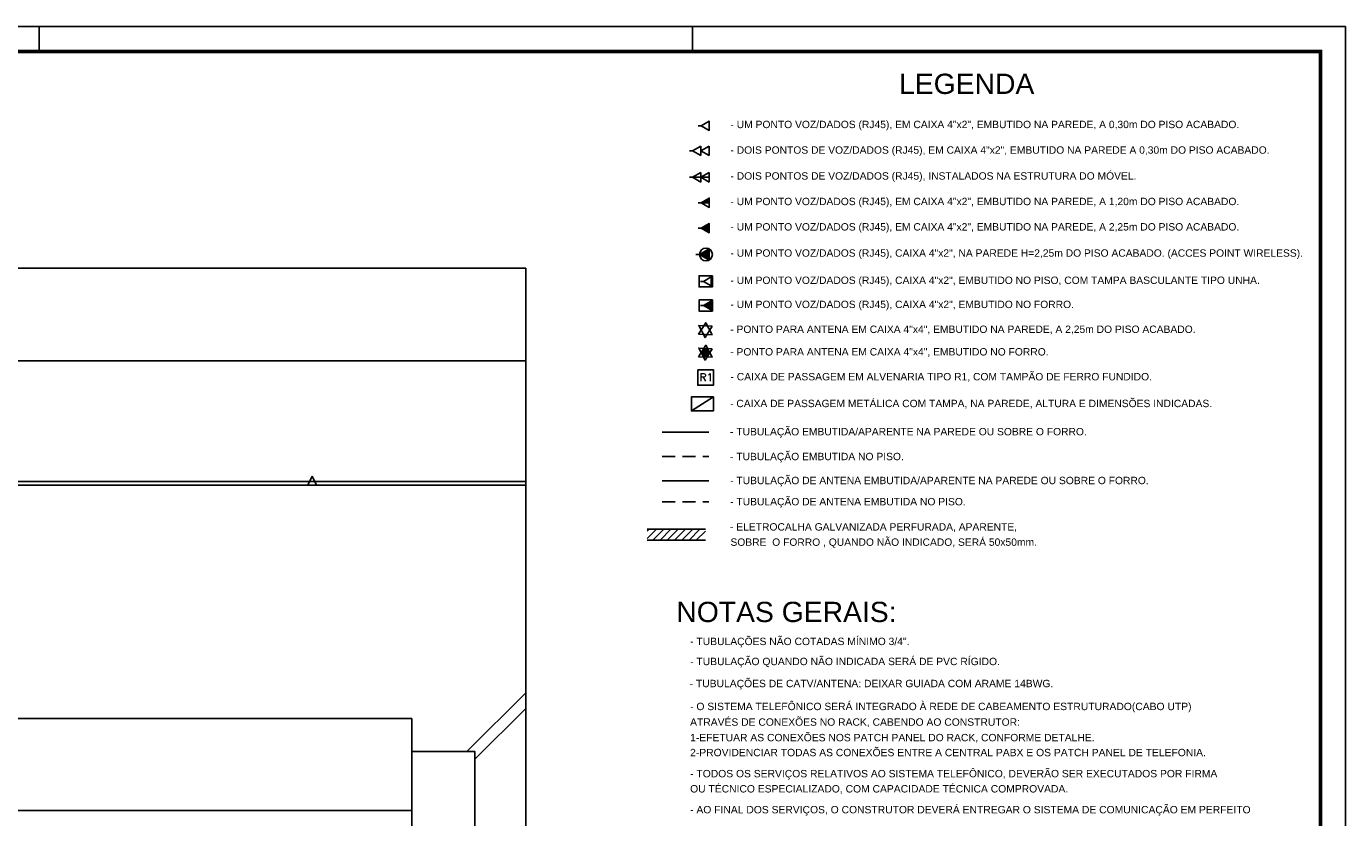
# Model space of a CAD drawing. Extents: x 116.9 to 167.9, y -246.1 to -216.8.
# Tile 13 of 13: x 150.1 to 167.9, y -227.5 to -216.8. Entities that reach past the tile are written whole.
import ezdxf
from ezdxf.enums import TextEntityAlignment as Align

# ---------------------------------------------------------------- set-up
doc = ezdxf.new("R2010")
doc.units = 0
doc.header["$MEASUREMENT"] = 0
doc.linetypes.add('HIDDEN', pattern=[0.375, 0.25, -0.125])
doc.layers.get('0').update_dxf_attribs({"linetype": 'CONTINUOUS'})
for name, color, linetype in [('CAIXAS_DE_PASSAGEM', 6, 'CONTINUOUS'), ('CIRCUITOS', 2, 'CONTINUOUS'), ('ELETROCALHA', 150, 'CONTINUOUS'), ('LINHA', 40, 'CONTINUOUS'), ('paredes1', 8, 'CONTINUOUS'), ('PRANCHA', 8, 'CONTINUOUS'), ('TEXTO', 4, 'CONTINUOUS'), ('TOMADAS-LOGICA', 1, 'CONTINUOUS'), ('TOMADAS_GERAIS', 1, 'CONTINUOUS'), ('TUB_ELETRICA', 5, 'CONTINUOUS')]:
    doc.layers.add(name, color=color, linetype=linetype)
doc.styles.add('ARIAL', font='ARIAL.TTF')
doc.styles.add('ROMANS', font='romans')

# ---------------------------------------------------------------- blocks, each defined once
blk = doc.blocks.new('A1 1-50')
at = {"layer": 'PRANCHA'}
for p, q in [((3837.076, 272.078), (3794.895, 272.078)), ((3819.419, 271.74), (3819.419, 272.078)), ((3828.248, 271.74), (3828.248, 272.078)), ((3837.076, 242.703), (3837.076, 272.078))]:
    blk.add_line(p, q, dxfattribs=at)
at = {"layer": 'PRANCHA', "const_width": 0.0506}
blk.add_lwpolyline([(3795.739, 271.74), (3795.739, 243.04), (3836.739, 243.04), (3836.739, 271.74), (3795.739, 271.74)], dxfattribs=at)
blk = doc.blocks.new('Apwr_tgint03')
for p, q in [((0, 3.6), (-1.5, 6.2)), ((-1.5, 6.2), (1.5, 6.2)), ((1.5, 6.2), (0, 3.6)), ((-1.5, 3.6), (1.5, 3.6)), ((0, 1), (-1.5, 3.6)), ((1.5, 3.6), (0, 1)), ((0, 0), (0, 1))]:
    blk.add_line(p, q)
at = {"style": 'ROMANS', "flags": 8}
blk.add_attdef('020', text='', height=1.6, dxfattribs=at).set_placement((3.55, 2.88), align=Align.BOTTOM_LEFT)
blk = doc.blocks.new('TGCIG02')
for points in [[(2.08, 1.67), (5.6, 1.52), (3.97, 4.64)], [(5.66, 3.76), (2.14, 3.91), (3.77, 0.78)]]:
    blk.add_lwpolyline(points, close=True)
blk = doc.blocks.new('TLteto1')
blk.add_hatch(color=256).paths.add_polyline_path([(0, 1), (1.5, 3.6), (-1.5, 3.6)])
for p, q in [((-1.5, 3.6), (1.5, 3.6)), ((0, 1), (-1.5, 3.6)), ((1.5, 3.6), (0, 1)), ((0, 0), (0, 1))]:
    blk.add_line(p, q)
blk.add_circle((0, 2.73), 1.73)
at = {"style": 'ROMANS', "flags": 8}
blk.add_attdef('020', text='', height=1.6, dxfattribs=at).set_placement((3.55, 2.88), align=Align.BOTTOM_LEFT)

msp = doc.modelspace()

# ---------------------------------------------------------------- hatches: boundary and pattern name
at = {"layer": 'CIRCUITOS'}
msp.add_hatch(color=256, dxfattribs=at).paths.add_polyline_path([(159.298, -221.173), (159.267, -221.115), (159.219, -221.113), (159.182, -221.171), (159.212, -221.229), (159.261, -221.231)])
at = {"layer": 'LINHA'}
for points in [[(159.292, -219.146), (159.292, -219.083), (159.183, -219.146)], [(159.292, -219.489), (159.292, -219.426), (159.183, -219.489)], [(159.292, -219.489), (159.292, -219.551), (159.183, -219.489)]]:
    msp.add_hatch(color=1, dxfattribs=at).paths.add_polyline_path(points)
at = {"layer": 'TOMADAS_GERAIS'}
msp.add_hatch(color=256, dxfattribs=at).paths.add_polyline_path([(159.318, -220.594), (159.318, -220.474), (159.214, -220.534)])

# ---------------------------------------------------------------- linework, layer by layer
at = {"layer": 'CAIXAS_DE_PASSAGEM', "color": 1}
msp.add_lwpolyline([(159.137, -221.403), (159.347, -221.403), (159.347, -221.612), (159.137, -221.612)], close=True, dxfattribs=at)
at = {"layer": 'CIRCUITOS', "color": 5}
msp.add_line((158.657, -222.246, 0.071), (159.286, -222.246, 0.071), dxfattribs=at)
at = {"layer": 'CIRCUITOS', "color": 5, "linetype": 'HIDDEN', "ltscale": 0.7}
msp.add_line((158.657, -222.577, 0.071), (159.286, -222.577, 0.071), dxfattribs=at)
at = {"layer": 'ELETROCALHA', "color": 150}
for p, q in [((159.239, -223.557, 0.071), (158.453, -223.557, 0.071)), ((159.239, -223.705, 0.071), (158.453, -223.705, 0.071))]:
    msp.add_line(p, q, dxfattribs=at)
at = {"layer": 'ELETROCALHA'}
for p, q in [((158.453, -223.683, 0.071), (158.579, -223.557, 0.071)), ((158.453, -223.583, 0.071), (158.48, -223.557, 0.071)), ((158.529, -223.705, 0.071), (158.677, -223.557, 0.071)), ((158.626, -223.705, 0.071), (158.774, -223.557, 0.071)), ((158.724, -223.705, 0.071), (158.872, -223.557, 0.071)), ((158.823, -223.705, 0.071), (158.971, -223.557, 0.071)), ((158.921, -223.705, 0.071), (159.069, -223.557, 0.071)), ((159.018, -223.705, 0.071), (159.166, -223.557, 0.071)), ((159.116, -223.705, 0.071), (159.239, -223.582, 0.071))]:
    msp.add_line(p, q, dxfattribs=at)
at = {"layer": 'LINHA', "color": 1}
for p, q in [((159.183, -219.146, 0.071), (159.292, -219.146, 0.071)), ((159.183, -219.489, 0.071), (159.292, -219.489, 0.071))]:
    msp.add_line(p, q, dxfattribs=at)
at = {"layer": 'paredes1'}
for p, q in [((130.725, -221.28), (156.811, -221.28)), ((153.925, -222.843), (153.865, -222.963)), ((153.925, -222.843), (153.985, -222.963)), ((141.889, -222.963), (156.811, -222.963)), ((141.984, -222.913), (156.811, -222.913)), ((130.725, -226.117), (155.273, -226.117)), ((149.266, -227.361), (155.273, -227.361))]:
    msp.add_line(p, q, dxfattribs=at)
at = {"layer": 'paredes1', "linetype": 'ByBlock'}
for p, q in [((156.017, -226.561), (156.811, -225.767)), ((156.123, -226.667), (156.811, -225.979)), ((155.273, -226.117), (155.273, -226.561))]:
    msp.add_line(p, q, dxfattribs=at)
at = {"layer": 'paredes1'}
msp.add_lwpolyline([(130.725, -220.03), (156.811, -220.03), (156.811, -241.749), (130.725, -241.749)], close=True, dxfattribs=at)
at = {"layer": 'paredes1', "linetype": 'ByBlock'}
msp.add_lwpolyline([(155.273, -227.611), (156.123, -227.611), (156.123, -226.561), (155.273, -226.561)], close=True, dxfattribs=at)
at = {"layer": 'TOMADAS-LOGICA', "color": 1, "elevation": 0.071}
for points in [[(159.142, -218.105), (159.183, -218.105), (159.292, -218.168), (159.292, -218.043), (159.183, -218.105)], [(159.142, -219.146), (159.183, -219.146), (159.292, -219.208), (159.292, -219.083), (159.183, -219.146)], [(159.142, -219.489), (159.183, -219.489), (159.292, -219.551), (159.292, -219.426), (159.183, -219.489)]]:
    msp.add_lwpolyline(points, dxfattribs=at)
at = {"layer": 'TOMADAS_GERAIS'}
for p, q in [((159.066, -218.801, 0.071), (159.292, -218.801, 0.071)), ((159.051, -221.96, 0.071), (159.347, -221.769, 0.071))]:
    msp.add_line(p, q, dxfattribs=at)
at = {"layer": 'TOMADAS_GERAIS', "elevation": 0.071}
for points in [[(159.335, -220.133), (159.335, -220.283), (159.155, -220.283), (159.155, -220.133)], [(159.335, -220.609), (159.335, -220.459), (159.155, -220.459), (159.155, -220.609)], [(159.347, -221.769), (159.051, -221.769), (159.051, -221.96), (159.347, -221.96)]]:
    msp.add_lwpolyline(points, close=True, dxfattribs=at)
for points in [[(159.174, -220.208), (159.214, -220.208), (159.318, -220.148), (159.318, -220.268), (159.214, -220.208)], [(159.174, -220.534), (159.214, -220.534), (159.318, -220.594), (159.318, -220.474), (159.214, -220.534)]]:
    msp.add_lwpolyline(points, dxfattribs=at)
at = {"layer": 'TUB_ELETRICA', "color": 150, "ltscale": 0.02}
msp.add_line((158.657, -222.903, 0.071), (159.286, -222.903, 0.071), dxfattribs=at)
at = {"layer": 'TUB_ELETRICA', "color": 150, "linetype": 'HIDDEN', "ltscale": 0.7}
msp.add_line((158.657, -223.188, 0.071), (159.286, -223.188, 0.071), dxfattribs=at)

# ---------------------------------------------------------------- block references
msp.add_blockref('A1 1-50', (-3669.184, -488.84))
at = {"layer": 'CIRCUITOS', "xscale": 0.0518816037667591, "yscale": 0.0518816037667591, "zscale": 0.0518816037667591}
for p in [(159.039, -221.008, 0.071), (159.039, -221.313, 0.071)]:
    msp.add_blockref('TGCIG02', p, dxfattribs=at)
at = {"layer": 'TOMADAS-LOGICA', "xscale": 0.0500000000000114, "yscale": 0.0500000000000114, "zscale": 0.0500000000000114, "rotation": 270}
msp.add_blockref('TLteto1', (159.112, -219.845, 0.071), dxfattribs=at)
at = {"layer": 'TOMADAS_GERAIS', "xscale": 0.0433918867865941, "yscale": 0.0433918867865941, "zscale": 0.0433918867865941, "rotation": 270}
for p in [(159.023, -218.444, 0.071), (159.023, -218.801, 0.071)]:
    msp.add_blockref('Apwr_tgint03', p, dxfattribs=at)

# ---------------------------------------------------------------- texts
at = {"layer": 'CIRCUITOS', "color": 7, "style": 'ARIAL'}
msp.add_text('LEGENDA', height=0.2739, dxfattribs=at).set_placement((161.857, -217.675, 0.071))
at = {"layer": 'CIRCUITOS', "color": 7, "linetype": 'HIDDEN', "style": 'ARIAL'}
for s, height, p in [('- UM PONTO VOZ/DADOS (RJ45), EM CAIXA 4"x2", EMBUTIDO NA PAREDE, A 0,30m DO PISO ACABADO.', 0.09958, (159.578, -218.137, 0.071)), ('- DOIS PONTOS DE VOZ/DADOS (RJ45), EM CAIXA 4"x2", EMBUTIDO NA PAREDE A 0,30m DO PISO ACABADO. ', 0.09958, (159.578, -218.483, 0.071)), ('- DOIS PONTOS DE VOZ/DADOS (RJ45), INSTALADOS NA ESTRUTURA DO MÓVEL.', 0.09958, (159.578, -218.833, 0.071)), ('- UM PONTO VOZ/DADOS (RJ45), EM CAIXA 4"x2", EMBUTIDO NA PAREDE, A 1,20m DO PISO ACABADO.', 0.09958, (159.578, -219.178, 0.071)), ('- UM PONTO VOZ/DADOS (RJ45), EM CAIXA 4"x2", EMBUTIDO NA PAREDE, A 2,25m DO PISO ACABADO.', 0.09958, (159.578, -219.521, 0.071)), ('- UM PONTO VOZ/DADOS (RJ45), CAIXA 4"x2", NA PAREDE H=2,25m DO PISO ACABADO. (ACCES POINT WIRELESS).', 0.09958, (159.578, -219.875, 0.071)), ('- UM PONTO VOZ/DADOS (RJ45), CAIXA 4"x2", EMBUTIDO NO PISO, COM TAMPA BASCULANTE TIPO UNHA.', 0.09958, (159.578, -220.243, 0.071)), ('- UM PONTO VOZ/DADOS (RJ45), CAIXA 4"x2", EMBUTIDO NO FORRO.', 0.09958, (159.578, -220.569, 0.071)), ('- PONTO PARA ANTENA EM CAIXA 4"x4", EMBUTIDO NA PAREDE, A 2,25m DO PISO ACABADO.', 0.09958, (159.575, -220.905, 0.071)), ('- PONTO PARA ANTENA EM CAIXA 4"x4", EMBUTIDO NO FORRO.', 0.09958, (159.575, -221.21, 0.071)), ('- CAIXA DE PASSAGEM EM ALVENARIA TIPO R1, COM TAMPÃO DE FERRO FUNDIDO.', 0.09958, (159.579, -221.546)), ('- CAIXA DE PASSAGEM METÁLICA COM TAMPA, NA PAREDE, ALTURA E DIMENSÕES INDICADAS.', 0.09958, (159.573, -221.908, 0.071)), ('- TUBULAÇÃO EMBUTIDA/APARENTE NA PAREDE OU SOBRE O FORRO. ', 0.09958, (159.572, -222.289, 0.071)), ('- TUBULAÇÃO EMBUTIDA NO PISO.', 0.09958, (159.572, -222.625, 0.071)), ('- TUBULAÇÃO DE ANTENA EMBUTIDA/APARENTE NA PAREDE OU SOBRE O FORRO.', 0.09958, (159.574, -222.949, 0.071)), ('- TUBULAÇÃO DE ANTENA EMBUTIDA NO PISO.', 0.09958, (159.574, -223.235, 0.071)), ('- ELETROCALHA GALVANIZADA PERFURADA, APARENTE, ', 0.09958, (159.572, -223.576, 0.071)), ('SOBRE  O FORRO , QUANDO NÃO INDICADO, SERÁ 50x50mm.', 0.09958, (159.578, -223.782, 0.071)), ('- TUBULAÇÕES NÃO COTADAS MÍNIMO 3/4".', 0.09991, (159.033, -225.124, 0.071)), ('- TUBULAÇÃO QUANDO NÃO INDICADA SERÁ DE PVC RÍGIDO.', 0.09991, (159.033, -225.395, 0.071)), ('- TUBULAÇÕES DE CATV/ANTENA: DEIXAR GUIADA COM ARAME 14BWG.', 0.09991, (159.026, -225.693, 0.071)), ('- O SISTEMA TELEFÔNICO SERÁ INTEGRADO À REDE DE CABEAMENTO ESTRUTURADO(CABO UTP)', 0.09991, (159.033, -226.003, 0.071)), ('ATRAVÉS DE CONEXÕES NO RACK, CABENDO AO CONSTRUTOR:', 0.09991, (159.033, -226.214, 0.071)), ('1-EFETUAR AS CONEXÕES NOS PATCH PANEL DO RACK, CONFORME DETALHE.', 0.09991, (159.033, -226.424, 0.071)), ('2-PROVIDENCIAR TODAS AS CONEXÕES ENTRE A CENTRAL PABX E OS PATCH PANEL DE TELEFONIA.', 0.09991, (159.033, -226.626, 0.071)), ('- TODOS OS SERVIÇOS RELATIVOS AO SISTEMA TELEFÔNICO, DEVERÃO SER EXECUTADOS POR FIRMA', 0.09991, (159.033, -226.911, 0.071)), ('OU TÉCNICO ESPECIALIZADO, COM CAPACIDADE TÉCNICA COMPROVADA.', 0.09991, (159.033, -227.116, 0.071)), ('- AO FINAL DOS SERVIÇOS, O CONSTRUTOR DEVERÁ ENTREGAR O SISTEMA DE COMUNICAÇÃO EM PERFEITO', 0.09991, (159.033, -227.398, 0.071))]:
    msp.add_text(s, height=height, dxfattribs=at).set_placement(p)
at = {"layer": 'CIRCUITOS', "color": 7, "insert": (158.847, -224.539, 0.071), "char_height": 0.27386, "width": 3.02843, "attachment_point": 1, "style": 'ARIAL'}
msp.add_mtext('NOTAS GERAIS:', dxfattribs=at)
at = {"layer": 'TEXTO', "color": 2, "style": 'ROMANS'}
msp.add_text('R1', height=0.104, dxfattribs=at).set_placement((159.16, -221.558))

doc.saveas('drawing.dxf')
